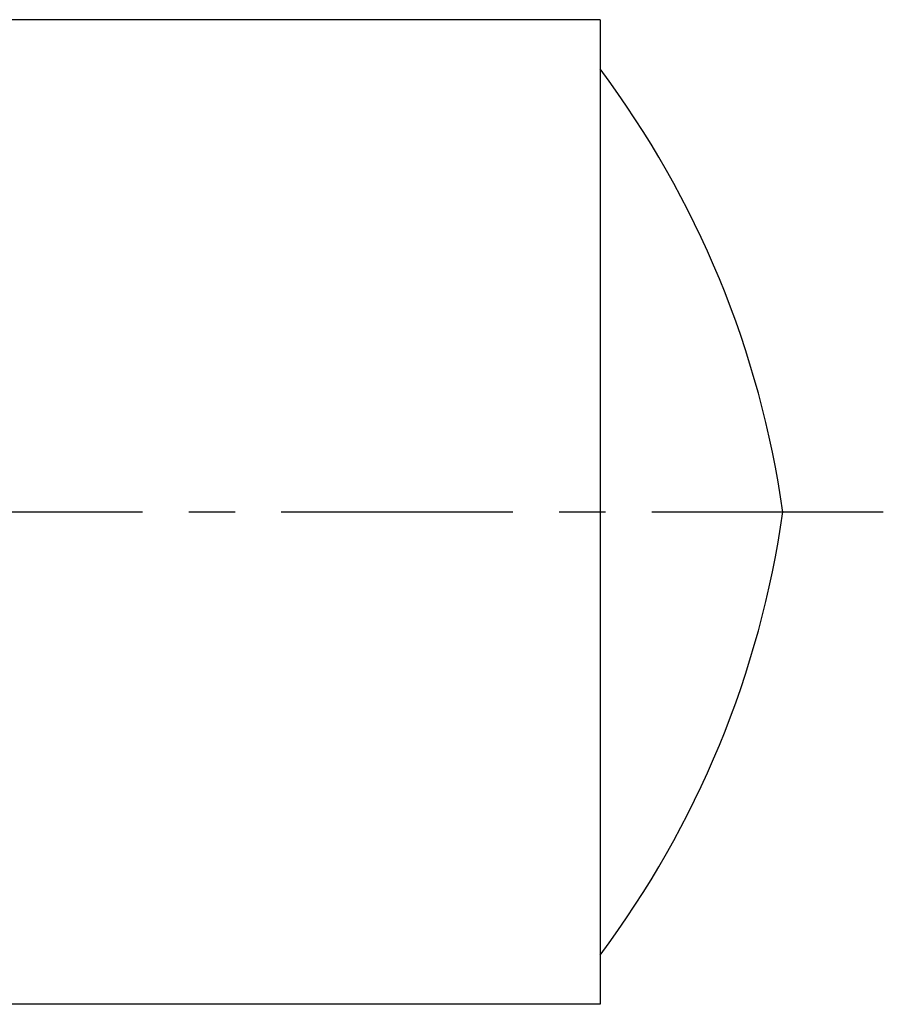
# Model space of a CAD drawing. Header units: millimetres. Extents: x 231 to 332, y 182 to 250.
# Tile 38 of 38: x 289 to 332, y 182 to 231. Entities that reach past the tile are written whole.
import ezdxf

# ---------------------------------------------------------------- set-up
doc = ezdxf.new("R2010")
doc.units = ezdxf.units.MM
doc.header["$LTSCALE"] = 30.734
doc.linetypes.add('CENTER', pattern=[0.6, 0.375, -0.075, 0.075, -0.075])
doc.layers.get('0').update_dxf_attribs({"linetype": 'CONTINUOUS'})
doc.layers.add('DEFAULT_1', color=7, linetype='CENTER')

msp = doc.modelspace()

# ---------------------------------------------------------------- linework, layer by layer
at = {"color": 7, "linetype": 'CONTINUOUS'}
for p, q in [((317.696, 230.871), (277.796, 230.871)), ((317.696, 230.871), (317.696, 181.871)), ((317.696, 181.871), (235.796, 181.871))]:
    msp.add_line(p, q, dxfattribs=at)
for centre, start, end in [((279.268, 199.659), 8.0383, 36.8134), ((279.268, 213.084), 323.1866, 351.9617)]:
    msp.add_arc(centre, 48, start, end, dxfattribs=at)
at = {"layer": 'DEFAULT_1', "color": 2, "linetype": 'CENTER'}
msp.add_line((331.796, 206.371), (230.796, 206.371), dxfattribs=at)

doc.saveas('drawing.dxf')
